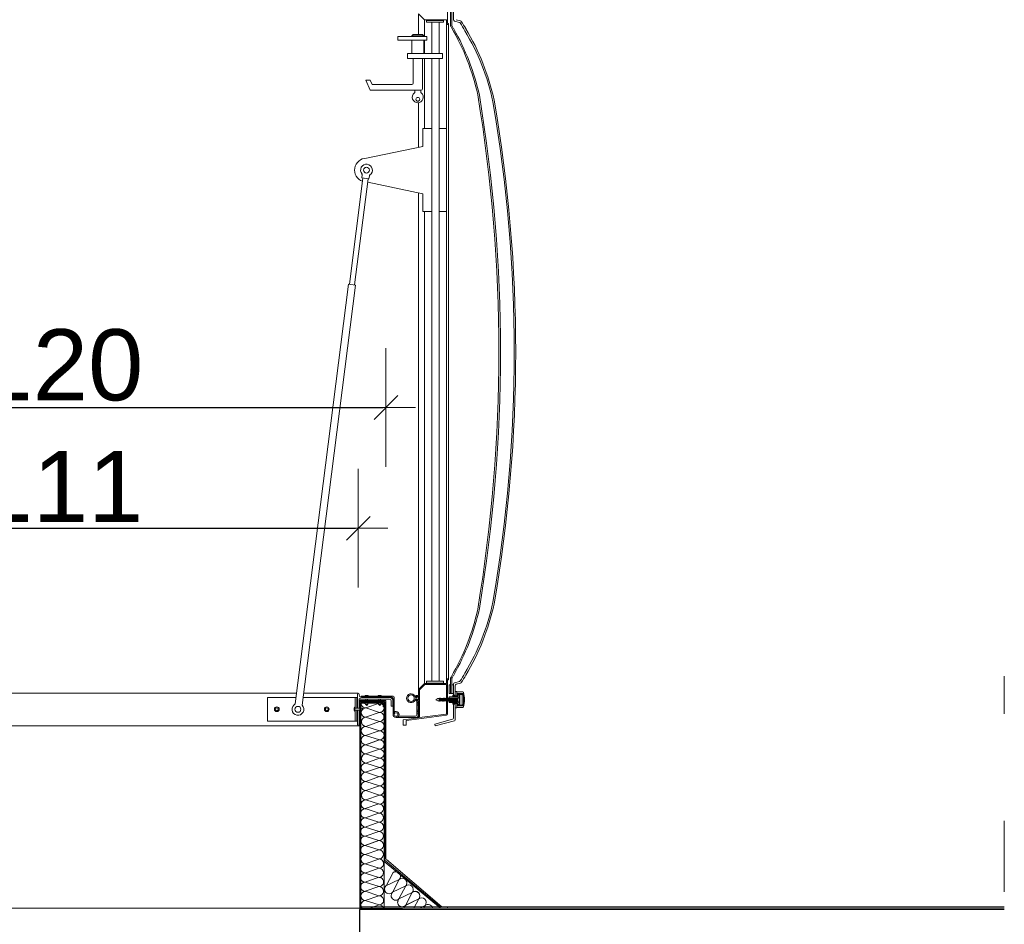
# Model space of a CAD drawing. Header units: millimetres. Extents: x 2341 to 31069, y -7915 to 10644.
# Tile 58 of 105: x 10553 to 10719, y 10409 to 10562. Entities that reach past the tile are written whole.
import ezdxf

# ---------------------------------------------------------------- set-up
doc = ezdxf.new("R2010")
doc.units = ezdxf.units.MM
doc.linetypes.add('ACAD_ISO03W100', pattern=[30, 12, -18])
for name, color, linetype, lineweight in [('BU4', 4, 'Continuous', 18), ('IZOLACJA', 9, 'Continuous', 18), ('KOPUŁKA', 1, 'Continuous', 18), ('OCIEPLENIE', 9, 'BATTING', 5), ('opisy', 5, 'Continuous', 5), ('PCV', 7, 'Continuous', 18), ('PODSTAWA', 3, 'Continuous', 13), ('Ramka zawiasoa', 3, 'Continuous', 18), ('STELAŻ', 9, 'Continuous', 5), ('Warstwa1', 6, 'Continuous', 18), ('wymiary', 6, 'Continuous', 5), ('WZMOCNIENIE', 9, 'Continuous', 18), ('ŁĄCZNIK', 9, 'Continuous', 5), ('Ściany', 132, 'Continuous', 20), ('ściany nośne', 1, 'Continuous', 25)]:
    doc.layers.add(name, color=color, linetype=linetype, lineweight=lineweight)
doc.styles.get("Standard").update_dxf_attribs({"font": 'ARIAL.TTF'})
doc.linetypes.add('BATTING', pattern='A,0.00254,-2.54,[134,ltypeshp.shx,S=2.54,R=0,X=-2.54,Y=0],-5.08,[134,ltypeshp.shx,S=2.54,R=180,X=2.54,Y=0],-2.54', length=10.16254)
doc.dimstyles.new('Piotrek', dxfattribs={"dimtxt": 12, "dimasz": 0.5, "dimexe": 0.18, "dimexo": 0.06, "dimgap": 1, "dimtad": 1, "dimdec": 0, "dimrnd": 0.5, "dimdsep": 46, "dimtxsty": 'Standard', "dimblk1": 'ZNAK1', "dimblk2": 'ZNAK1', "dimsah": 1, "dimcen": 0, "dimdle": 1.25, "dimse1": 1, "dimse2": 1, "dimclrd": 8, "dimclre": 8, "dimclrt": 1, "dimadec": 0, "dimazin": 0, "dimtfac": 0.25, "dimtdec": 0, "dimtix": 1, "dimtmove": 2, "dimatfit": 3, "dimldrblk": 'ZNAK1', "dimfxl": 0, "dimtvp": 0.225, "dimtolj": 1, "dimarcsym": 0})

# ---------------------------------------------------------------- blocks, each defined once
blk = doc.blocks.new('ZNAK1')
at = {"layer": 'wymiary', "color": 8}
for p, q in [((0, -20), (0, 20)), ((-10, 0), (10, 0))]:
    blk.add_line(p, q, dxfattribs=at)
at = {"layer": 'wymiary', "color": 3}
blk.add_line((-4, -4), (4, 4), dxfattribs=at)
blk = doc.blocks.new('*D2202')
at = {"layer": 'Defpoints', "color": 0}
for p in [(10609.66, 10475.9), (10499.36, 10448.07), (10609.66, 10447.92)]:
    blk.add_point(p, dxfattribs=at)
at = {"layer": 'wymiary', "color": 8, "lineweight": -2}
blk.add_line((10499.86, 10475.9), (10609.16, 10475.9), dxfattribs=at)
at = {"layer": 'wymiary', "color": 8, "linetype": 'ByBlock', "lineweight": -2, "xscale": 0.5, "yscale": 0.5, "zscale": 0.5, "rotation": 180}
blk.add_blockref('ZNAK1', (10499.36, 10475.9), dxfattribs=at)
at = {"layer": 'wymiary', "color": 8, "linetype": 'ByBlock', "lineweight": -2, "xscale": 0.5, "yscale": 0.5, "zscale": 0.5}
blk.add_blockref('ZNAK1', (10609.66, 10475.9), dxfattribs=at)
at = {"layer": 'wymiary', "color": 1, "insert": (10554.51, 10482.93), "char_height": 12, "attachment_point": 5}
blk.add_mtext('\\A1;\\A1;~111', dxfattribs=at)
blk = doc.blocks.new('*D2203')
at = {"layer": 'Defpoints', "color": 0}
for p in [(10614.33, 10496.27), (10614.33, 10464.87), (10494.7, 10446.76)]:
    blk.add_point(p, dxfattribs=at)
at = {"layer": 'wymiary', "color": 8, "lineweight": -2}
blk.add_line((10495.2, 10496.27), (10613.83, 10496.27), dxfattribs=at)
at = {"layer": 'wymiary', "color": 8, "linetype": 'ByBlock', "lineweight": -2, "xscale": 0.5, "yscale": 0.5, "zscale": 0.5, "rotation": 180}
blk.add_blockref('ZNAK1', (10494.7, 10496.27), dxfattribs=at)
at = {"layer": 'wymiary', "color": 8, "linetype": 'ByBlock', "lineweight": -2, "xscale": 0.5, "yscale": 0.5, "zscale": 0.5}
blk.add_blockref('ZNAK1', (10614.33, 10496.27), dxfattribs=at)
at = {"layer": 'wymiary', "color": 1, "insert": (10554.51, 10503.39), "char_height": 12, "attachment_point": 5}
blk.add_mtext('\\A1;\\A1;~120', dxfattribs=at)

msp = doc.modelspace()

# ---------------------------------------------------------------- hatches: boundary and pattern name
at = {"layer": 'IZOLACJA', "linetype": 'ByBlock'}
h = msp.add_hatch(color=256, dxfattribs=at)
h.paths.add_polyline_path([(10611.93, 10446.66), (10609.93, 10446.66), (10609.93, 10446.86), (10611.93, 10446.86)])
h.paths.add_polyline_path([(10614.13, 10444.82), (10614.13, 10446.56, 0.414214), (10614.03, 10446.66), (10613.93, 10446.66), (10613.93, 10446.86), (10614.23, 10446.86, -0.414214), (10614.33, 10446.76), (10614.33, 10444.82)])
h.paths.add_polyline_path([(10614.33, 10440.82), (10614.13, 10440.82), (10614.13, 10442.82), (10614.33, 10442.82)])
h = msp.add_hatch(color=256, dxfattribs=at)
h.paths.add_polyline_path([(10614.33, 10436.82), (10614.13, 10436.82), (10614.13, 10438.82), (10614.33, 10438.82)])
h.paths.add_polyline_path([(10614.33, 10424.82), (10614.13, 10424.82), (10614.13, 10426.82), (10614.33, 10426.82)])
h.paths.add_polyline_path([(10614.33, 10428.82), (10614.13, 10428.82), (10614.13, 10430.82), (10614.33, 10430.82)])
h.paths.add_polyline_path([(10614.33, 10432.82), (10614.13, 10432.82), (10614.13, 10434.82), (10614.33, 10434.82)])

# ---------------------------------------------------------------- linework, layer by layer
at = {"layer": 'BU4', "color": 9}
for p, q in [((10610.91, 10447.66), (10610.91, 10447.36)), ((10616.07, 10443.97), (10616.05, 10444.17))]:
    msp.add_line(p, q, dxfattribs=at)
msp.add_circle((10616.03, 10444.47), 0.3, dxfattribs=at)
msp.add_arc((10616.03, 10444.47), 0.5, 274.7683, 220, dxfattribs=at)
at = {"layer": 'IZOLACJA', "linetype": 'ByBlock'}
for p, q in [((10609.93, 10446.86), (10609.93, 10446.66)), ((10609.93, 10446.86), (10614.23, 10446.86)), ((10609.93, 10446.66), (10614.03, 10446.66)), ((10611.93, 10446.86), (10611.93, 10446.66)), ((10613.93, 10446.86), (10613.93, 10446.66)), ((10614.13, 10446.56), (10614.13, 10419.89)), ((10614.33, 10446.76), (10614.33, 10420.09)), ((10614.27, 10444.68), (10614.07, 10444.68)), ((10614.27, 10442.68), (10614.07, 10442.68)), ((10614.33, 10440.82), (10614.13, 10440.82)), ((10614.33, 10438.82), (10614.13, 10438.82)), ((10614.33, 10436.82), (10614.13, 10436.82)), ((10614.33, 10434.82), (10614.13, 10434.82)), ((10614.33, 10432.82), (10614.13, 10432.82)), ((10614.33, 10430.82), (10614.13, 10430.82)), ((10614.33, 10428.82), (10614.13, 10428.82)), ((10614.33, 10426.82), (10614.13, 10426.82)), ((10614.33, 10424.82), (10614.13, 10424.82)), ((10614.33, 10422.82), (10614.13, 10422.82)), ((10614.33, 10420.82), (10614.13, 10420.82)), ((10614.23, 10419.79), (10623.47, 10412.01)), ((10614.43, 10419.99), (10623.75, 10412.01)), ((10390.65, 10411.81), (10718.65, 10411.81)), ((10718.65, 10412.01), (10609.93, 10412.01)), ((10718.65, 10411.81), (10623.98, 10411.81)), ((10624.72, 10411.81), (10624.72, 10412.01))]:
    msp.add_line(p, q, dxfattribs=at)
for centre, start, end in [((10614.03, 10446.56), 0, 90), ((10614.23, 10446.76), 0, 90), ((10614.23, 10419.89), 180, 270)]:
    msp.add_arc(centre, 0.1, start, end, dxfattribs=at)
at = {"layer": 'KOPUŁKA'}
for p, q in [((10625.24, 10563.29), (10625.24, 10560.68)), ((10625.44, 10563.29), (10625.44, 10560.74)), ((10625.72, 10563.56), (10625.72, 10561.66)), ((10625.87, 10561.47), (10626.73, 10561.24)), ((10626.17, 10561.7), (10626.92, 10561.5)), ((10624.97, 10449.5), (10625.24, 10449.5)), ((10624.97, 10449.5), (10624.97, 10447.99)), ((10625.24, 10447.99), (10625.24, 10450.6)), ((10625.44, 10447.99), (10625.44, 10450.54)), ((10625.44, 10447.99), (10625.44, 10449.54)), ((10625.44, 10449.5), (10625.72, 10449.5)), ((10625.72, 10447.72), (10625.72, 10449.61)), ((10625.87, 10449.81), (10626.73, 10450.04)), ((10626.02, 10447.82), (10626.02, 10449.38)), ((10626.17, 10449.58), (10626.92, 10449.78)), ((10624.97, 10447.99), (10625.72, 10447.99)), ((10625.62, 10447.72), (10626.02, 10447.72)), ((10625.62, 10447.62), (10625.62, 10447.72)), ((10626.02, 10448.37), (10626.27, 10448.37)), ((10626.02, 10447.72), (10626.02, 10448.37)), ((10626.27, 10448.37), (10626.27, 10448.02)), ((10626.27, 10448.02), (10627.17, 10448.02)), ((10626.27, 10447.87), (10626.27, 10447.44)), ((10626.27, 10447.87), (10627.17, 10447.87)), ((10627.17, 10448.02), (10627.17, 10447.87)), ((10627.17, 10446.07), (10627.17, 10447.87)), ((10625.62, 10447.62), (10625.62, 10447.44)), ((10625.62, 10447.62), (10626.27, 10447.62)), ((10625.62, 10447.44), (10625.62, 10447.62)), ((10625.62, 10446.32), (10625.62, 10446.49)), ((10625.62, 10446.32), (10626.27, 10446.32)), ((10625.62, 10446.32), (10625.62, 10446.22)), ((10625.62, 10446.22), (10626.02, 10446.22)), ((10625.72, 10443.86), (10625.72, 10446.22)), ((10626.02, 10446.22), (10626.02, 10445.57)), ((10626.02, 10443.63), (10626.02, 10446.22)), ((10626.27, 10446.07), (10626.27, 10446.49)), ((10626.27, 10446.07), (10627.17, 10446.07)), ((10627.17, 10445.92), (10627.17, 10446.07)), ((10626.02, 10445.57), (10626.27, 10445.57)), ((10626.27, 10445.92), (10627.17, 10445.92)), ((10626.27, 10445.57), (10626.27, 10445.92)), ((10622.56, 10442.86), (10625.57, 10443.66)), ((10622.64, 10442.57), (10622.56, 10442.86)), ((10622.64, 10442.57), (10625.87, 10443.43))]:
    msp.add_line(p, q, dxfattribs=at)
for centre, radius, start, end in [((10625.44, 10560.74), 0, 0, 0), ((10625.64, 10560.74), 0.2, 180, 210.2004), ((10625.92, 10561.66), 0.2, 180, 255), ((10626.68, 10561.05), 0.2, 31.9343, 75), ((10561.96, 10520.71), 76.46, 30.7818, 31.9343), ((10626.87, 10561.3), 0.2, 32.023, 75), ((10561.96, 10520.71), 76.76, 30.95, 32.023), ((10625.44, 10560.68), 0.2, 180, 210.2393), ((10556.87, 10520.71), 79.17, 30.096, 30.2393), ((10590.76, 10540.35), 40, 12.541, 30.096), ((10556.87, 10520.71), 79.37, 29.8077, 30.2004), ((10591.04, 10540.28), 40, 12.5142, 29.8077), ((10593.28, 10539.37), 40, 12.2292, 30.7818), ((10593.49, 10539.61), 40, 12.27, 30.95), ((10368.38, 10505.64), 265, 350.5744, 9.4256), ((10369.89, 10505.64), 263.77, 350.5499, 9.4501), ((10386.83, 10505.64), 249.15, 350.2481, 9.7519), ((10387.11, 10505.64), 249.11, 350.1826, 9.8174), ((10593.28, 10471.91), 40, 329.2182, 347.7708), ((10593.49, 10471.66), 40, 329.05, 347.73), ((10590.76, 10470.93), 40, 329.904, 347.459), ((10591.04, 10471), 40, 330.1923, 347.4858), ((10556.87, 10490.57), 79.37, 329.7996, 330.1923), ((10561.96, 10490.57), 76.46, 328.0657, 329.2182), ((10561.96, 10490.57), 76.76, 327.977, 329.05), ((10625.44, 10450.6), 0.2, 149.7607, 180), ((10556.87, 10490.57), 79.17, 329.7607, 329.904), ((10625.64, 10450.54), 0.2, 149.7996, 180), ((10625.44, 10450.54), 1.818989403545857e-13, 0, 0), ((10625.92, 10449.61), 0.2, 105, 180), ((10626.22, 10449.38), 0.2, 105, 180), ((10626.68, 10450.23), 0.2, 285, 328.0657), ((10626.87, 10449.97), 0.2, 285, 327.977), ((10625.52, 10443.86), 0.2, 285, 0), ((10625.82, 10443.63), 0.2, 285, 0)]:
    msp.add_arc(centre, radius, start, end, dxfattribs=at)
at = {"layer": 'OCIEPLENIE', "linetype": 'ByBlock', "ltscale": 0.9504}
for p, q in [((10613.22, 10446.38), (10610.91, 10445.57)), ((10613.2, 10444.83), (10610.89, 10444.02)), ((10613.25, 10444.83), (10610.91, 10445.57)), ((10613.23, 10443.28), (10610.89, 10444.02)), ((10613.23, 10443.28), (10610.91, 10442.47)), ((10613.2, 10441.73), (10610.89, 10440.92)), ((10613.25, 10441.73), (10610.91, 10442.47)), ((10613.18, 10440.18), (10610.87, 10439.37)), ((10613.23, 10440.18), (10610.89, 10440.92)), ((10613.23, 10440.18), (10610.91, 10439.37)), ((10613.21, 10438.63), (10610.89, 10437.82)), ((10613.23, 10437.08), (10610.89, 10437.82)), ((10613.25, 10438.63), (10610.91, 10439.37)), ((10613.23, 10437.08), (10610.92, 10436.27)), ((10613.25, 10435.53), (10610.92, 10436.27)), ((10613.21, 10435.53), (10610.89, 10434.72)), ((10613.23, 10433.98), (10610.89, 10434.72)), ((10613.23, 10433.99), (10610.92, 10433.18)), ((10613.26, 10432.44), (10610.92, 10433.18)), ((10613.21, 10432.44), (10610.9, 10431.63)), ((10613.23, 10430.89), (10610.9, 10431.63)), ((10613.23, 10430.89), (10610.92, 10430.08)), ((10613.26, 10429.34), (10610.92, 10430.08)), ((10613.11, 10427.85), (10610.79, 10427.04)), ((10613.13, 10429.4), (10610.81, 10428.59)), ((10613.15, 10427.85), (10610.81, 10428.59)), ((10613.13, 10426.3), (10610.79, 10427.04)), ((10613.13, 10426.3), (10610.82, 10425.48)), ((10613.11, 10424.75), (10610.79, 10423.93)), ((10613.15, 10424.74), (10610.82, 10425.48)), ((10613.09, 10423.2), (10610.77, 10422.38)), ((10613.13, 10423.19), (10610.79, 10423.93)), ((10613.13, 10423.19), (10610.82, 10422.38)), ((10613.11, 10421.64), (10610.8, 10420.83)), ((10613.16, 10421.64), (10610.82, 10422.38)), ((10613.13, 10420.09), (10610.8, 10420.83)), ((10613.13, 10420.09), (10610.82, 10419.28)), ((10613.11, 10418.54), (10610.8, 10417.73)), ((10613.16, 10418.54), (10610.82, 10419.28)), ((10613.13, 10416.99), (10610.8, 10417.73)), ((10613.14, 10417), (10610.82, 10416.19)), ((10613.16, 10415.45), (10610.82, 10416.19)), ((10614.33, 10415.56), (10616.54, 10416.62)), ((10614.34, 10415.56), (10615.47, 10417.73)), ((10615.41, 10414.45), (10616.54, 10416.62)), ((10613.11, 10415.45), (10610.8, 10414.64)), ((10613.14, 10413.9), (10610.8, 10414.64)), ((10615.44, 10414.48), (10617.65, 10415.54)), ((10616.52, 10413.37), (10617.65, 10415.54)), ((10613.14, 10413.9), (10610.82, 10413.09)), ((10613.16, 10412.35), (10610.82, 10413.09)), ((10616.52, 10413.37), (10618.73, 10414.43)), ((10617.6, 10412.25), (10618.73, 10414.43)), ((10617.6, 10412.25), (10618.73, 10414.43)), ((10617.6, 10412.25), (10619.07, 10412.96)), ((10617.64, 10412.29), (10619.85, 10413.35)), ((10619.05, 10411.81), (10619.85, 10413.35)), ((10613.16, 10412.35), (10611.63, 10411.81)), ((10620.04, 10411.81), (10620.93, 10412.24)), ((10620.71, 10411.81), (10620.93, 10412.24))]:
    msp.add_line(p, q, dxfattribs=at)
at = {"layer": 'OCIEPLENIE', "linetype": 'ByBlock'}
for p, q in [((10614.03, 10445.76), (10614.03, 10411.81)), ((10614.03, 10419.69), (10623.54, 10411.81)), ((10610.08, 10411.81), (10626.11, 10411.81))]:
    msp.add_line(p, q, dxfattribs=at)
at = {"layer": 'OCIEPLENIE', "linetype": 'ByBlock', "ltscale": 0.9504}
for centre, start, end in [((10610.9, 10446.35), 177.2425, 270.8776), ((10613.24, 10445.61), 32.7011, 90.8776), ((10610.92, 10444.8), 90.8776, 267.4809), ((10613.21, 10444.06), 270.8776, 90.8776), ((10613.24, 10445.61), 270.8776, 11.2755), ((10610.95, 10443.25), 90.8776, 267.4809), ((10613.24, 10442.51), 270.8776, 90.8776), ((10610.92, 10441.7), 90.8776, 267.4809), ((10613.22, 10440.96), 270.8776, 90.8776), ((10610.9, 10440.15), 90.8776, 267.4809), ((10613.24, 10439.41), 270.8776, 90.8776), ((10610.93, 10438.6), 90.8776, 267.4809), ((10610.95, 10437.05), 90.8776, 267.4809), ((10613.22, 10437.86), 270.8776, 90.8776), ((10610.93, 10435.5), 90.8776, 267.4809), ((10613.24, 10436.31), 270.8776, 90.8776), ((10610.91, 10433.95), 90.9612, 270.8776), ((10613.22, 10434.76), 270.8776, 90.8776), ((10610.93, 10432.4), 90.8776, 267.4809), ((10613.24, 10433.21), 270.8776, 90.8776), ((10610.95, 10430.85), 90.8776, 267.4809), ((10613.22, 10431.66), 270.8776, 90.8776), ((10610.8, 10429.36), 141.4013, 270.8776), ((10610.93, 10429.3), 90.8776, 267.4809), ((10613.25, 10430.11), 270.8776, 90.8776), ((10610.83, 10427.81), 90.8776, 267.4809), ((10613.12, 10427.07), 270.8776, 90.8776), ((10613.14, 10428.62), 270.8776, 90.8776), ((10610.85, 10426.26), 90.8776, 267.4809), ((10613.14, 10425.52), 270.8776, 90.8776), ((10610.83, 10424.71), 90.8776, 267.4809), ((10613.12, 10423.97), 270.8776, 90.8776), ((10610.81, 10423.16), 90.8776, 267.4809), ((10613.14, 10422.42), 270.8776, 90.8776), ((10610.83, 10421.61), 90.8776, 267.4809), ((10613.12, 10420.87), 270.8776, 90.8776), ((10610.85, 10420.06), 90.8776, 267.4809), ((10613.15, 10419.32), 270.8776, 90.8776), ((10610.83, 10418.51), 90.8776, 267.4809), ((10613.12, 10417.77), 270.8776, 90.8776), ((10616, 10417.18), 314.1224, 134.0388), ((10610.81, 10416.96), 90.9612, 270.8776), ((10610.83, 10415.41), 90.8776, 267.4809), ((10613.15, 10416.22), 270.8776, 90.8776), ((10617.08, 10416.07), 317.5191, 134.1224), ((10610.86, 10413.86), 90.8776, 267.4809), ((10613.13, 10414.67), 270.8776, 90.8776), ((10614.87, 10415), 134.1224, 314.1224), ((10618.16, 10414.95), 317.5191, 134.1224), ((10619.24, 10413.84), 4.7833, 134.1224), ((10619.27, 10413.87), 317.5191, 134.1224), ((10610.88, 10412.31), 90.8776, 220.2167), ((10613.15, 10413.12), 270.8776, 90.8776), ((10615.98, 10413.92), 134.1224, 314.1224), ((10617.06, 10412.81), 134.1224, 314.1224), ((10620.35, 10412.76), 317.5191, 134.1224), ((10613.17, 10411.57), 17.9027, 90.8776), ((10618.14, 10411.7), 134.1224, 171.473), ((10621.43, 10411.65), 4.7833, 134.1224)]:
    msp.add_arc(centre, 0.776, start, end, dxfattribs=at)
at = {"layer": 'opisy', "color": 1, "linetype": 'ACAD_ISO03W100'}
msp.add_line((10718.65, 10354.56), (10718.65, 10450.93), dxfattribs=at)
at = {"layer": 'PCV', "lineweight": 0}
for p, q in [((10499.51, 10448.07), (10569.51, 10448.07)), ((10599.22, 10448.07), (10569.51, 10448.07)), ((10609.66, 10448.07), (10600.44, 10448.07)), ((10499.36, 10442.56), (10609.93, 10442.56))]:
    msp.add_line(p, q, dxfattribs=at)
at = {"layer": 'PCV'}
for p, q in [((10609.51, 10447.92), (10609.51, 10445.54)), ((10609.81, 10447.92), (10609.81, 10447.76)), ((10609.81, 10447.06), (10609.81, 10445.54)), ((10614.91, 10447.06), (10610.01, 10447.06)), ((10614.91, 10447.36), (10610.21, 10447.36)), ((10615.21, 10446.76), (10615.21, 10445.86)), ((10615.21, 10446.76), (10615.21, 10445.86)), ((10615.51, 10446.76), (10615.51, 10445.86)), ((10609.51, 10445.22), (10609.51, 10442.71)), ((10609.81, 10445.22), (10609.81, 10442.91)), ((10615.51, 10445.86), (10615.21, 10445.86)), ((10609.74, 10442.91), (10609.74, 10442.81)), ((10609.81, 10442.91), (10609.74, 10442.91)), ((10609.81, 10442.81), (10609.74, 10442.81)), ((10609.81, 10442.81), (10609.81, 10442.71))]:
    msp.add_line(p, q, dxfattribs=at)
for centre, radius, start, end in [((10609.66, 10447.92), 0.15, 0, 180), ((10610.21, 10447.76), 0.4, 180, 270), ((10609.91, 10447.06), 0.1, 0, 180), ((10614.91, 10446.76), 0.6, 0, 90), ((10614.91, 10446.76), 0.3, 0, 90), ((10609.66, 10442.71), 0.15, 180, 0)]:
    msp.add_arc(centre, radius, start, end, dxfattribs=at)
at = {"layer": 'PODSTAWA', "linetype": 'ByBlock'}
for p, q in [((10609.85, 10446.56), (10614.03, 10446.56)), ((10609.93, 10411.56), (10609.93, 10446.66)), ((10610.08, 10411.71), (10610.08, 10446.41)), ((10610.08, 10446.41), (10613.88, 10446.41)), ((10613.88, 10445.76), (10613.88, 10446.41)), ((10614.03, 10446.56), (10614.03, 10445.76)), ((10613.88, 10445.76), (10614.03, 10445.76)), ((10616.4, 10412.91), (10616.4, 10413.06)), ((10626.11, 10411.56), (10609.93, 10411.56)), ((10610.08, 10411.71), (10617.08, 10411.71)), ((10617.08, 10411.56), (10617.08, 10411.71))]:
    msp.add_line(p, q, dxfattribs=at)
at = {"layer": 'Ramka zawiasoa', "lineweight": 0}
for p, q in [((10624.71, 10561.04), (10624.71, 10566.83)), ((10619.81, 10559.19), (10619.81, 10562.69)), ((10620.81, 10561.69), (10619.81, 10562.69)), ((10620.81, 10558.86), (10620.81, 10561.69)), ((10624.56, 10561.69), (10620.81, 10561.69)), ((10624.56, 10560.89), (10624.56, 10561.69)), ((10624.86, 10560.89), (10624.56, 10560.89)), ((10624.56, 10560.89), (10624.56, 10450.49)), ((10624.86, 10561.04), (10624.71, 10561.04)), ((10624.86, 10560.89), (10624.86, 10561.04)), ((10624.86, 10450.49), (10624.86, 10560.89)), ((10620.81, 10555.98), (10620.81, 10558.26)), ((10620.81, 10543.32), (10620.81, 10555.18)), ((10619.81, 10540.17), (10619.81, 10547.69)), ((10619.81, 10448.69), (10619.81, 10532.48)), ((10620.81, 10449.69), (10620.81, 10529.32)), ((10620.81, 10449.69), (10619.81, 10448.69)), ((10620.87, 10449.54), (10619.96, 10448.63)), ((10624.56, 10449.69), (10620.81, 10449.69)), ((10624.56, 10449.54), (10620.87, 10449.54)), ((10624.86, 10450.49), (10624.56, 10450.49)), ((10624.56, 10450.49), (10624.56, 10449.69)), ((10624.56, 10449.54), (10624.56, 10444.63)), ((10624.71, 10450.34), (10624.71, 10444.55)), ((10624.86, 10450.34), (10624.71, 10450.34)), ((10624.86, 10450.49), (10624.86, 10450.34)), ((10619.81, 10448.69), (10619.81, 10447.69)), ((10619.96, 10448.63), (10619.96, 10443.94)), ((10610.13, 10447.37), (10610.13, 10447.57)), ((10615.53, 10447.57), (10610.13, 10447.57)), ((10615.33, 10447.37), (10610.13, 10447.37)), ((10610.78, 10447.37), (10610.78, 10447.57)), ((10611.03, 10447.37), (10611.03, 10447.57)), ((10611.28, 10447.37), (10611.28, 10447.57)), ((10612.98, 10447.37), (10612.98, 10447.57)), ((10613.23, 10447.37), (10613.23, 10447.57)), ((10613.48, 10447.37), (10613.48, 10447.57)), ((10615.53, 10444.47), (10615.53, 10447.17)), ((10615.73, 10444.47), (10615.73, 10447.37)), ((10619.32, 10447.54), (10619.32, 10447.34)), ((10619.52, 10447.34), (10619.32, 10447.34)), ((10619.32, 10447.34), (10619.52, 10447.34)), ((10619.32, 10447.14), (10619.32, 10446.99)), ((10619.52, 10447.14), (10619.32, 10447.14)), ((10619.32, 10447.14), (10619.52, 10447.14)), ((10619.35, 10447.69), (10619.35, 10447.39)), ((10619.35, 10447.69), (10619.81, 10447.69)), ((10619.35, 10447.39), (10619.5, 10447.39)), ((10619.35, 10447.09), (10619.35, 10446.79)), ((10619.35, 10447.09), (10619.5, 10447.09)), ((10619.35, 10446.79), (10619.81, 10446.79)), ((10619.5, 10447.54), (10619.5, 10447.39)), ((10619.5, 10447.54), (10619.81, 10447.54)), ((10619.5, 10447.09), (10619.5, 10446.94)), ((10619.5, 10446.94), (10619.81, 10446.94)), ((10619.81, 10447.36), (10619.52, 10447.49)), ((10619.52, 10447.49), (10619.52, 10447.34)), ((10619.52, 10447.14), (10619.52, 10446.99)), ((10619.81, 10447.12), (10619.52, 10446.99)), ((10619.53, 10444.37), (10619.53, 10446.79)), ((10619.73, 10446.52), (10619.53, 10446.52)), ((10619.73, 10446.27), (10619.53, 10446.27)), ((10619.73, 10444.17), (10619.73, 10446.79)), ((10619.81, 10447.54), (10619.81, 10446.94)), ((10619.81, 10446.79), (10619.81, 10443.92)), ((10619.73, 10446.02), (10619.53, 10446.02)), ((10619.73, 10445.22), (10619.53, 10445.22)), ((10619.73, 10444.97), (10619.53, 10444.97)), ((10619.73, 10444.72), (10619.53, 10444.72)), ((10624.47, 10444.53), (10619.96, 10443.94)), ((10619.53, 10443.97), (10616.03, 10443.97)), ((10619.33, 10444.17), (10616.43, 10444.17)), ((10617.21, 10443.49), (10617.21, 10442.68)), ((10619.81, 10443.92), (10617.29, 10443.59)), ((10617.71, 10443.38), (10617.71, 10442.68)), ((10624.53, 10444.35), (10617.79, 10443.48)), ((10617.21, 10442.68), (10617.71, 10442.68))]:
    msp.add_line(p, q, dxfattribs=at)
for centre, radius in [((10618.56, 10447.22), 0.55), ((10616.03, 10444.47), 0.5), ((10616.03, 10444.47), 0.3)]:
    msp.add_circle(centre, radius, dxfattribs=at)
for centre, radius, start, end in [((10618.56, 10447.22), 0.75, 29.2686, 336.8307), ((10615.33, 10447.17), 0.2, 0, 90), ((10615.53, 10447.37), 0.2, 0, 90), ((10619.31, 10447.64), 0.1, 209.2686, 270), ((10619.35, 10446.89), 0.1, 90, 156.8307), ((10624.46, 10444.63), 0.1, 277.4314, 0), ((10624.51, 10444.55), 0.2, 277.4314, 0), ((10617.31, 10443.49), 0.1, 97.4314, 180), ((10617.81, 10443.38), 0.1, 97.4314, 180), ((10619.33, 10444.37), 0.2, 270, 0), ((10619.53, 10444.17), 0.2, 270, 0)]:
    msp.add_arc(centre, radius, start, end, dxfattribs=at)
at = {"layer": 'STELAŻ'}
msp.add_line((10610.91, 10447.36), (10610.91, 10447.56), dxfattribs=at)
at = {"layer": 'Warstwa1', "lineweight": 0}
for p, q in [((10621.14, 10561.59), (10621.14, 10561.29)), ((10624.02, 10561.59), (10621.14, 10561.59)), ((10624.02, 10561.29), (10621.14, 10561.29)), ((10622.09, 10561.29), (10622.09, 10555.98)), ((10623.29, 10561.29), (10623.29, 10555.98)), ((10624.02, 10561.29), (10624.02, 10561.59)), ((10618.9, 10559.19), (10618.7, 10558.99)), ((10620.5, 10559.19), (10618.9, 10559.19)), ((10620.7, 10558.99), (10620.5, 10559.19)), ((10616.3, 10558.86), (10616.3, 10558.26)), ((10621.23, 10558.86), (10616.3, 10558.86)), ((10621.23, 10558.26), (10616.3, 10558.26)), ((10620.7, 10558.99), (10618.7, 10558.99)), ((10618.7, 10558.99), (10618.7, 10558.86)), ((10618.7, 10558.26), (10618.7, 10555.98)), ((10620.7, 10558.99), (10620.7, 10558.86)), ((10620.7, 10558.26), (10620.7, 10555.98)), ((10621.23, 10558.86), (10621.23, 10558.26)), ((10617.96, 10555.98), (10617.96, 10555.18)), ((10623.86, 10555.98), (10617.96, 10555.98)), ((10623.86, 10555.18), (10623.86, 10555.98)), ((10623.86, 10555.18), (10617.96, 10555.18)), ((10618.9, 10555.18), (10618.9, 10550.99)), ((10620.5, 10555.18), (10620.5, 10550.09)), ((10622.09, 10555.18), (10622.09, 10450.08)), ((10623.29, 10555.18), (10623.29, 10450.08)), ((10611.67, 10551.49), (10610.91, 10551.49)), ((10610.91, 10551.49), (10611.64, 10549.79)), ((10611.67, 10551.49), (10611.97, 10550.79)), ((10618.7, 10550.79), (10611.97, 10550.79)), ((10620.2, 10549.79), (10611.64, 10549.79)), ((10619.2, 10549.79), (10619.2, 10549.55)), ((10620.2, 10549.79), (10620.2, 10549.55)), ((10620.53, 10543.32), (10622.09, 10543.32)), ((10620.53, 10543.32), (10620.53, 10540.32)), ((10623.29, 10543.32), (10624.53, 10543.32)), ((10624.53, 10543.32), (10624.53, 10529.32)), ((10620.53, 10540.32), (10611.03, 10538.32)), ((10610.42, 10534.98), (10608.15, 10517.06)), ((10611.31, 10534.86), (10609.04, 10516.95)), ((10610.33, 10535.51), (10610.27, 10535.01)), ((10610.27, 10535.01), (10611.46, 10534.86)), ((10620.53, 10532.32), (10611.24, 10534.28)), ((10611.52, 10535.36), (10611.46, 10534.86)), ((10620.53, 10532.32), (10620.53, 10529.32)), ((10620.53, 10529.32), (10622.09, 10529.32)), ((10623.29, 10529.32), (10624.53, 10529.32)), ((10608, 10517.08), (10599.03, 10446.25)), ((10609.19, 10516.93), (10600.21, 10446.02)), ((10608, 10517.08), (10609.19, 10516.93)), ((10624.02, 10450.08), (10621.14, 10450.08)), ((10621.14, 10449.78), (10621.14, 10450.08)), ((10624.02, 10449.78), (10621.14, 10449.78)), ((10624.02, 10450.08), (10624.02, 10449.78)), ((10599.09, 10447.36), (10594.31, 10447.36)), ((10609.41, 10447.36), (10600.31, 10447.36)), ((10609.41, 10443.36), (10594.31, 10443.36))]:
    msp.add_line(p, q, dxfattribs=at)
at = {"layer": 'Warstwa1'}
for p, q in [((10594.31, 10447.36), (10594.31, 10443.36)), ((10609.11, 10447.36), (10609.11, 10445.54)), ((10609.41, 10447.36), (10609.41, 10445.54)), ((10609.11, 10445.22), (10609.11, 10443.36)), ((10609.41, 10445.22), (10609.41, 10443.36))]:
    msp.add_line(p, q, dxfattribs=at)
at = {"layer": 'Warstwa1', "lineweight": 0}
for centre, radius in [((10619.7, 10548.27), 0.328), ((10611.03, 10536.32), 0.5), ((10611.04, 10536.32), 0.5), ((10599.47, 10445.35), 0.5), ((10599.47, 10445.35), 0.5)]:
    msp.add_circle(centre, radius, dxfattribs=at)
for centre, radius, start, end in [((10618.7, 10550.99), 0.2, 270, 0), ((10619.7, 10548.62), 0.928, 130.6645, 49.3355), ((10618.9, 10549.55), 0.3, 310.6645, 0), ((10620.2, 10550.09), 0.3, 270, 0), ((10620.5, 10549.55), 0.3, 180, 229.3355), ((10611.03, 10536.32), 2, 90, 250), ((10611.04, 10536.32), 1, 304.5899, 220.9692), ((10610.13, 10535.53), 0.2, 352.7795, 40.9692), ((10611.72, 10535.33), 0.2, 124.5899, 172.7795), ((10599.47, 10445.35), 1, 115.9785, 42.2387)]:
    msp.add_arc(centre, radius, start, end, dxfattribs=at)
at = {"layer": 'WZMOCNIENIE'}
msp.add_line((10623.9, 10447.21), (10623.9, 10447.17), dxfattribs=at)
at = {"layer": 'ŁĄCZNIK'}
for p, q in [((10626.27, 10448.27), (10626.27, 10447.44)), ((10626.27, 10448.27), (10627.32, 10448.27)), ((10626.27, 10448.02), (10627.28, 10448.02)), ((10626.73, 10447.79), (10626.33, 10447.79)), ((10626.33, 10447.69), (10626.33, 10447.79)), ((10626.73, 10447.72), (10626.33, 10447.72)), ((10626.73, 10447.84), (10626.73, 10447.79)), ((10626.78, 10447.84), (10626.73, 10447.84)), ((10626.73, 10447.72), (10626.73, 10446.22)), ((10626.78, 10447.84), (10626.78, 10446.09)), ((10610.32, 10447.56), (10610.32, 10447.36)), ((10611.42, 10447.56), (10610.72, 10447.56)), ((10610.72, 10447.56), (10610.86, 10447.56)), ((10610.8, 10446.41), (10610.72, 10446.39)), ((10610.91, 10446.41), (10610.73, 10446.37)), ((10610.91, 10446.39), (10610.73, 10446.35)), ((10610.91, 10446.41), (10610.89, 10446.16)), ((10610.89, 10446.16), (10610.91, 10446.14)), ((10611.25, 10446.16), (10610.89, 10446.16)), ((10610.91, 10446.91), (10610.91, 10447.06)), ((10611.23, 10446.14), (10610.91, 10446.14)), ((10611.23, 10446.91), (10611.23, 10447.06)), ((10611.23, 10446.41), (10611.42, 10446.37)), ((10611.23, 10446.41), (10611.25, 10446.16)), ((10611.23, 10446.39), (10611.41, 10446.35)), ((10611.25, 10446.16), (10611.23, 10446.14)), ((10611.42, 10447.56), (10611.28, 10447.56)), ((10611.34, 10446.41), (10611.42, 10446.39)), ((10612.92, 10447.56), (10613.06, 10447.56)), ((10613.62, 10447.56), (10612.92, 10447.56)), ((10613, 10446.41), (10612.92, 10446.39)), ((10613.11, 10446.41), (10612.93, 10446.37)), ((10613.11, 10446.39), (10612.93, 10446.35)), ((10613.11, 10446.41), (10613.09, 10446.16)), ((10613.09, 10446.16), (10613.11, 10446.14)), ((10613.45, 10446.16), (10613.09, 10446.16)), ((10613.11, 10446.91), (10613.11, 10447.06)), ((10613.43, 10446.14), (10613.11, 10446.14)), ((10613.43, 10446.91), (10613.43, 10447.06)), ((10613.43, 10446.41), (10613.45, 10446.16)), ((10613.45, 10446.16), (10613.43, 10446.14)), ((10613.62, 10447.56), (10613.48, 10447.56)), ((10623.07, 10447.17), (10622.72, 10446.97)), ((10623.07, 10446.77), (10622.72, 10446.97)), ((10623.07, 10447.17), (10623.36, 10447.17)), ((10623.07, 10446.77), (10623.27, 10446.77)), ((10623.25, 10446.77), (10623.26, 10446.72)), ((10623.37, 10447.22), (10623.26, 10446.72)), ((10623.29, 10446.72), (10623.26, 10446.72)), ((10623.29, 10446.72), (10623.39, 10447.22)), ((10623.3, 10446.77), (10623.45, 10446.77)), ((10623.39, 10447.22), (10623.37, 10447.22)), ((10623.38, 10447.17), (10623.54, 10447.17)), ((10623.39, 10447.22), (10623.4, 10447.17)), ((10623.55, 10447.22), (10623.44, 10446.72)), ((10623.44, 10446.77), (10623.44, 10446.72)), ((10623.47, 10446.72), (10623.44, 10446.72)), ((10623.47, 10446.72), (10623.57, 10447.22)), ((10623.48, 10446.77), (10623.64, 10446.77)), ((10623.57, 10447.22), (10623.55, 10447.22)), ((10623.56, 10447.17), (10623.72, 10447.17)), ((10623.57, 10447.22), (10623.58, 10447.17)), ((10623.62, 10446.77), (10623.63, 10446.72)), ((10623.73, 10447.22), (10623.63, 10446.72)), ((10623.65, 10446.72), (10623.63, 10446.72)), ((10623.65, 10446.72), (10623.76, 10447.22)), ((10623.66, 10446.77), (10623.82, 10446.77)), ((10623.76, 10447.22), (10623.73, 10447.22)), ((10623.75, 10447.17), (10623.9, 10447.17)), ((10623.76, 10447.22), (10623.76, 10447.17)), ((10623.8, 10446.77), (10623.81, 10446.72)), ((10623.91, 10447.22), (10623.81, 10446.72)), ((10623.84, 10446.72), (10623.81, 10446.72)), ((10623.84, 10446.72), (10623.94, 10447.22)), ((10623.85, 10446.77), (10624, 10446.77)), ((10623.94, 10447.22), (10623.91, 10447.22)), ((10623.93, 10447.17), (10624.09, 10447.17)), ((10623.94, 10447.22), (10623.95, 10447.17)), ((10624.1, 10447.22), (10623.99, 10446.72)), ((10623.99, 10446.77), (10623.99, 10446.72)), ((10624.02, 10446.72), (10623.99, 10446.72)), ((10624.02, 10446.72), (10624.12, 10447.22)), ((10624.03, 10446.77), (10624.19, 10446.77)), ((10624.12, 10447.22), (10624.1, 10447.22)), ((10624.11, 10447.17), (10624.27, 10447.17)), ((10624.12, 10447.22), (10624.13, 10447.17)), ((10624.17, 10446.77), (10624.18, 10446.72)), ((10624.28, 10447.22), (10624.18, 10446.72)), ((10624.2, 10446.72), (10624.18, 10446.72)), ((10624.2, 10446.72), (10624.31, 10447.22)), ((10624.21, 10446.77), (10624.37, 10446.77)), ((10624.31, 10447.22), (10624.28, 10447.22)), ((10624.3, 10447.17), (10624.45, 10447.17)), ((10624.31, 10447.22), (10624.31, 10447.17)), ((10624.35, 10446.77), (10624.36, 10446.72)), ((10624.46, 10447.22), (10624.36, 10446.72)), ((10624.38, 10446.72), (10624.36, 10446.72)), ((10624.38, 10446.72), (10624.49, 10447.22)), ((10624.39, 10446.77), (10624.55, 10446.77)), ((10624.49, 10447.22), (10624.46, 10447.22)), ((10624.48, 10447.17), (10624.64, 10447.17)), ((10624.49, 10447.22), (10624.5, 10447.17)), ((10624.53, 10446.77), (10624.54, 10446.72)), ((10624.65, 10447.22), (10624.54, 10446.72)), ((10624.57, 10446.72), (10624.54, 10446.72)), ((10624.57, 10446.72), (10624.67, 10447.22)), ((10624.58, 10446.77), (10624.74, 10446.77)), ((10624.67, 10447.22), (10624.65, 10447.22)), ((10624.66, 10447.17), (10624.82, 10447.17)), ((10624.67, 10447.22), (10624.68, 10447.17)), ((10624.72, 10446.77), (10624.73, 10446.72)), ((10624.83, 10447.22), (10624.73, 10446.72)), ((10624.75, 10446.72), (10624.73, 10446.72)), ((10624.75, 10446.72), (10624.85, 10447.22)), ((10624.76, 10446.77), (10624.92, 10446.77)), ((10624.85, 10447.22), (10624.83, 10447.22)), ((10624.84, 10447.17), (10625, 10447.17)), ((10624.85, 10447.22), (10624.86, 10447.17)), ((10624.9, 10446.77), (10624.91, 10446.72)), ((10625.01, 10447.22), (10624.91, 10446.72)), ((10624.93, 10446.72), (10624.91, 10446.72)), ((10624.93, 10446.72), (10625.04, 10447.22)), ((10624.94, 10446.77), (10625.1, 10446.77)), ((10624.97, 10447.17), (10624.97, 10447.44)), ((10626.27, 10447.44), (10624.97, 10447.44)), ((10626.47, 10447.24), (10624.97, 10447.24)), ((10624.97, 10446.49), (10624.97, 10446.77)), ((10626.47, 10446.69), (10624.97, 10446.69)), ((10626.27, 10446.49), (10624.97, 10446.49)), ((10625.04, 10447.22), (10625.01, 10447.22)), ((10625.03, 10447.17), (10625.19, 10447.17)), ((10625.04, 10447.22), (10625.05, 10447.17)), ((10625.08, 10446.77), (10625.09, 10446.72)), ((10625.2, 10447.22), (10625.09, 10446.72)), ((10625.12, 10446.72), (10625.09, 10446.72)), ((10625.12, 10446.72), (10625.22, 10447.22)), ((10625.13, 10446.77), (10625.28, 10446.77)), ((10625.22, 10447.22), (10625.2, 10447.22)), ((10625.21, 10447.17), (10625.37, 10447.17)), ((10625.22, 10447.22), (10625.23, 10447.17)), ((10625.38, 10447.22), (10625.27, 10446.72)), ((10625.27, 10446.77), (10625.27, 10446.72)), ((10625.3, 10446.72), (10625.27, 10446.72)), ((10625.3, 10446.72), (10625.4, 10447.22)), ((10625.31, 10446.77), (10625.47, 10446.77)), ((10625.4, 10447.22), (10625.38, 10447.22)), ((10625.39, 10447.17), (10625.55, 10447.17)), ((10625.4, 10447.22), (10625.41, 10447.17)), ((10625.45, 10446.77), (10625.46, 10446.72)), ((10625.56, 10447.22), (10625.46, 10446.72)), ((10625.48, 10446.72), (10625.46, 10446.72)), ((10625.48, 10446.72), (10625.59, 10447.22)), ((10625.49, 10446.77), (10625.65, 10446.77)), ((10625.59, 10447.22), (10625.56, 10447.22)), ((10625.58, 10447.17), (10625.73, 10447.17)), ((10625.59, 10447.22), (10625.59, 10447.17)), ((10625.63, 10446.77), (10625.64, 10446.72)), ((10625.74, 10447.22), (10625.64, 10446.72)), ((10625.67, 10446.72), (10625.64, 10446.72)), ((10625.67, 10446.72), (10625.77, 10447.22)), ((10625.68, 10446.77), (10625.83, 10446.77)), ((10625.77, 10447.22), (10625.74, 10447.22)), ((10625.76, 10447.17), (10625.92, 10447.17)), ((10625.77, 10447.22), (10625.78, 10447.17)), ((10625.93, 10447.22), (10625.82, 10446.72)), ((10625.82, 10446.77), (10625.82, 10446.72)), ((10625.85, 10446.72), (10625.82, 10446.72)), ((10625.85, 10446.72), (10625.95, 10447.22)), ((10625.86, 10446.77), (10626.02, 10446.77)), ((10625.95, 10447.22), (10625.93, 10447.22)), ((10625.94, 10447.17), (10626.1, 10447.17)), ((10625.95, 10447.22), (10625.96, 10447.17)), ((10626, 10446.77), (10626.01, 10446.72)), ((10626.11, 10447.22), (10626.01, 10446.72)), ((10626.03, 10446.72), (10626.01, 10446.72)), ((10626.03, 10446.72), (10626.14, 10447.22)), ((10626.04, 10446.77), (10626.2, 10446.77)), ((10626.14, 10447.22), (10626.11, 10447.22)), ((10626.13, 10447.17), (10626.28, 10447.17)), ((10626.14, 10447.22), (10626.14, 10447.17)), ((10626.18, 10446.77), (10626.19, 10446.72)), ((10626.29, 10447.22), (10626.19, 10446.72)), ((10626.21, 10446.72), (10626.19, 10446.72)), ((10626.21, 10446.72), (10626.32, 10447.22)), ((10626.22, 10446.77), (10626.47, 10446.77)), ((10626.47, 10447.69), (10626.27, 10447.69)), ((10626.27, 10447.44), (10626.27, 10447.69)), ((10626.27, 10446.49), (10626.27, 10445.67)), ((10626.27, 10446.24), (10626.27, 10446.49)), ((10626.47, 10446.24), (10626.27, 10446.24)), ((10626.32, 10447.22), (10626.29, 10447.22)), ((10626.31, 10447.17), (10626.47, 10447.17)), ((10626.32, 10447.22), (10626.32, 10447.17)), ((10626.33, 10446.14), (10626.33, 10446.24)), ((10626.73, 10446.22), (10626.33, 10446.22)), ((10626.73, 10446.14), (10626.33, 10446.14)), ((10626.47, 10446.24), (10626.47, 10447.69)), ((10626.57, 10447.44), (10626.47, 10447.44)), ((10626.57, 10446.49), (10626.47, 10446.49)), ((10626.73, 10446.14), (10626.73, 10446.09)), ((10626.78, 10446.09), (10626.73, 10446.09)), ((10609.08, 10445.73), (10609.08, 10445.02)), ((10610.04, 10445.54), (10609.08, 10445.54)), ((10610.04, 10445.22), (10609.08, 10445.22)), ((10610.01, 10445.54), (10610.06, 10445.73)), ((10610.01, 10445.21), (10610.06, 10445.03)), ((10610.04, 10445.54), (10610.08, 10445.72)), ((10610.04, 10445.54), (10610.29, 10445.56)), ((10610.04, 10445.22), (10610.29, 10445.2)), ((10610.04, 10445.22), (10610.08, 10445.03)), ((10610.06, 10445.54), (10610.11, 10445.72)), ((10610.06, 10445.22), (10610.11, 10445.04)), ((10610.29, 10445.56), (10610.32, 10445.53)), ((10610.29, 10445.56), (10610.29, 10445.2)), ((10610.29, 10445.2), (10610.32, 10445.22)), ((10610.32, 10445.53), (10610.32, 10445.22)), ((10626.27, 10445.92), (10627.28, 10445.92)), ((10626.27, 10445.67), (10627.32, 10445.67))]:
    msp.add_line(p, q, dxfattribs=at)
at = {"layer": 'ŁĄCZNIK', "lineweight": 0}
for centre, radius in [((10595.91, 10445.36), 0.4), ((10595.91, 10445.36), 0.25), ((10604.34, 10445.36), 0.4), ((10604.34, 10445.36), 0.25)]:
    msp.add_circle(centre, radius, dxfattribs=at)
at = {"layer": 'ŁĄCZNIK'}
for centre, radius, start, end in [((10627.28, 10447.97), 0.05, 11.7151, 90), ((10627.32, 10448.17), 0.1, 14.25, 90), ((10622.46, 10446.97), 4.97, 348.2849, 11.7151), ((10622.59, 10446.97), 4.97, 345.75, 14.25), ((10610.73, 10446.37), 0.025, 102.8626, 282.8626), ((10611.07, 10447.19), 0.516, 46.9058, 133.0942), ((10611.07, 10446.14), 0.157, 180, 0), ((10611.42, 10446.37), 0.025, 257.1374, 77.1374), ((10612.93, 10446.37), 0.025, 102.8626, 282.8626), ((10613.27, 10447.19), 0.516, 46.9058, 133.0942), ((10613.27, 10446.14), 0.157, 180, 0), ((10625.89, 10446.97), 0.827, 324.9489, 35.0511), ((10609.45, 10445.38), 0.516, 136.9058, 223.0942), ((10610.08, 10445.72), 0.025, 347.1374, 167.1374), ((10610.08, 10445.03), 0.025, 192.8626, 12.8626), ((10610.32, 10445.38), 0.157, 270, 90), ((10627.28, 10445.97), 0.05, 270, 348.2849), ((10627.32, 10445.77), 0.1, 270, 345.75)]:
    msp.add_arc(centre, radius, start, end, dxfattribs=at)
at = {"layer": 'Ściany'}
msp.add_line((10609.93, 10411.56), (10718.65, 10411.56), dxfattribs=at)
at = {"layer": 'ściany nośne'}
msp.add_line((10609.93, 10404.56), (10609.93, 10411.56), dxfattribs=at)

# ---------------------------------------------------------------- dimensions: what is measured, and where the dimension line sits
at = {"layer": 'wymiary'}
for base, p1, p2, picture, middle in [((10614.33, 10496.27), (10494.7, 10446.76), (10614.33, 10464.87), '*D2203', (10554.51, 10503.39)), ((10609.66, 10475.9), (10499.36, 10448.07), (10609.66, 10447.92), '*D2202', (10554.51, 10482.93))]:
    dim = msp.add_linear_dim(base=base, p1=p1, p2=p2, text='\\A1;~<>', dimstyle='Piotrek', override={"dimtxsty": 'Standard'}, dxfattribs=at)
    dim.commit()
    dim.dimension.update_dxf_attribs({"geometry": picture, "text_midpoint": middle})

doc.saveas('drawing.dxf')
